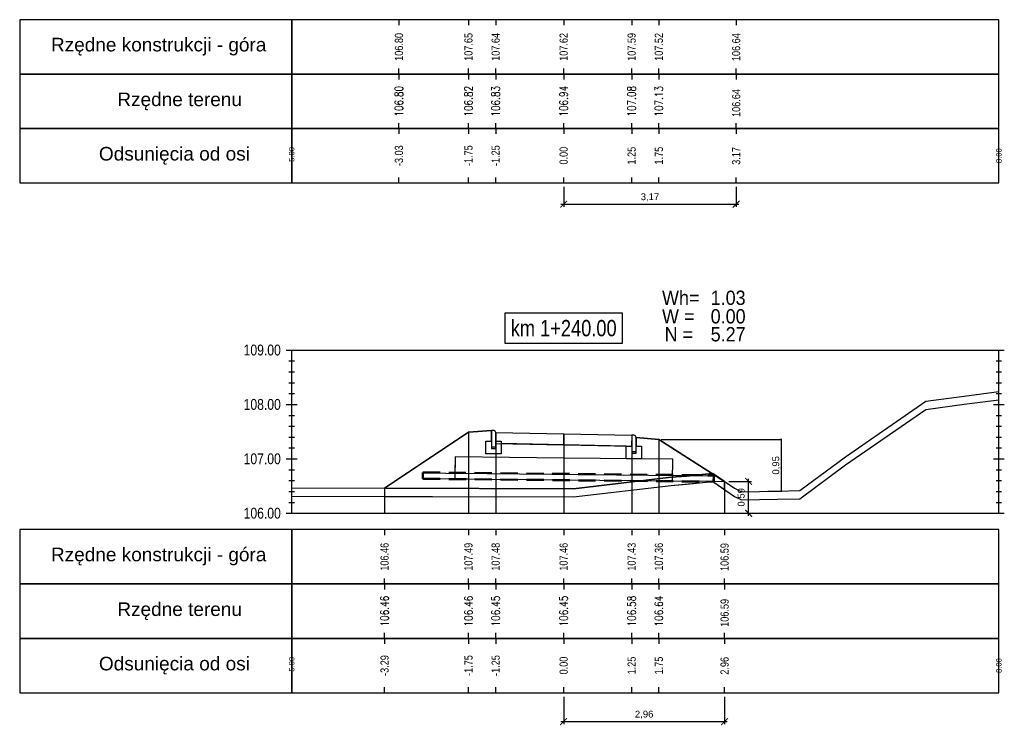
# Model space of a CAD drawing. Extents: x 7537626 to 7538805, y 5722894 to 5725486.
# Tile 63 of 105: x 7538457 to 7538476, y 5725455 to 5725468. Entities that reach past the tile are written whole.
import ezdxf

# ---------------------------------------------------------------- set-up
doc = ezdxf.new("R2010")
doc.units = 0
doc.header["$PDMODE"] = 35
doc.header["$PDSIZE"] = 0.3
doc.linetypes.add('HIDDEN', pattern=[9.525, 6.35, -3.175])
for name, color, linetype in [('C-DROGI-PROFILE', 7, 'Continuous'), ('C-DROGI-PROFILE-ETYKIETY', 7, 'Continuous'), ('C-DROGI-PRZEKROJE-ETYKIETY', 7, 'Continuous'), ('C-POPRZECZKA-przekrój', 2, 'Continuous'), ('C-POPRZECZKA-widok', 1, 'Continuous')]:
    doc.layers.add(name, color=color, linetype=linetype)
for name, color, linetype, true_color in [('C-humus', 7, 'Continuous', 0x003df5), ('C-Teren', 7, 'Continuous', 0x008521), ('poprzeczki', 7, 'Continuous', 0x0000d6)]:
    doc.layers.add(name, color=color, linetype=linetype, true_color=true_color)
doc.layers.add('D-1.pow. hum.', color=7, linetype='Continuous', lineweight=30, plot=False)
doc.layers.add('D-3.nasyp', color=4, linetype='Continuous', lineweight=30, plot=False)
doc.layers.add('D-roboty-ziemne-opis', color=2, linetype='Continuous', lineweight=30)
doc.layers.add('Pom-plan', color=4, linetype='Continuous', plot=False)
doc.styles.add('2mm08', font='arial.ttf', dxfattribs={"width": 0.8})
doc.styles.add('opis_50', font='arial.ttf', dxfattribs={"height": 0.125})
doc.styles.get("Standard").update_dxf_attribs({"font": 'arial.ttf'})
doc.dimstyles.new('OPIS_50', dxfattribs={"dimscale": 0.5, "dimtxt": 0.125, "dimasz": 0.25, "dimexe": 0.1, "dimexo": 0.15, "dimgap": 0.1, "dimtad": 1, "dimzin": 0, "dimtxsty": 'opis_50', "dimblk": 'ARCHTICK', "dimcen": 0.15, "dimdle": 0.1, "dimaunit": 2, "dimadec": 4, "dimazin": 0, "dimtfac": 1, "dimtmove": 0, "dimatfit": 3, "dimfxl": 1, "dimarcsym": 0})

# ---------------------------------------------------------------- blocks, each defined once
blk = doc.blocks.new('_ArchTick')
at = {"color": 0, "linetype": 'ByBlock', "const_width": 0.15}
blk.add_lwpolyline([(-0.5, -0.5), (0.5, 0.5)], dxfattribs=at)
blk = doc.blocks.new('*D2')
at = {"layer": 'Defpoints', "color": 0, "transparency": 16777216}
for p in [(7538469.249, 5725460.643), (7538471.21, 5725459.69), (7538471.471, 5725459.69)]:
    blk.add_point(p, dxfattribs=at)
at = {"layer": 'poprzeczki', "color": 0, "lineweight": -2, "transparency": 16777216}
for p, q in [((7538469.264, 5725460.643), (7538471.481, 5725460.643)), ((7538471.471, 5725460.653), (7538471.471, 5725459.68)), ((7538471.225, 5725459.69), (7538471.481, 5725459.69))]:
    blk.add_line(p, q, dxfattribs=at)
at = {"layer": 'poprzeczki', "color": 0, "lineweight": -2, "transparency": 16777216, "xscale": 0.025, "yscale": 0.025, "zscale": 0.025}
for p, rotation in [((7538471.471, 5725460.643), 90), ((7538471.471, 5725459.69), 270)]:
    blk.add_blockref('_ArchTick', p, dxfattribs=dict(at, rotation=rotation))
at = {"layer": 'poprzeczki', "color": 0, "transparency": 16777216, "insert": (7538471.386, 5725460.167), "char_height": 0.125, "attachment_point": 5, "rotation": 90, "style": 'opis_50'}
blk.add_mtext('0,95', dxfattribs=at)
blk = doc.blocks.new('geokrata')
at = {"layer": 'C-POPRZECZKA-przekrój', "color": 172, "linetype": 'HIDDEN', "lineweight": 50, "ltscale": 0.05, "true_color": 0x0000cc}
for p, q in [((7538464.885, 5725469.743), (7538470.234, 5725469.689)), ((7538464.887, 5725469.627), (7538470.233, 5725469.573))]:
    blk.add_line(p, q, dxfattribs=at)
at = {"layer": 'C-POPRZECZKA-przekrój', "color": 98, "linetype": 'Continuous', "lineweight": 30, "true_color": 0x006100}
for p, q in [((7538464.892, 5725469.735), (7538465.726, 5725469.726)), ((7538464.893, 5725469.635), (7538465.725, 5725469.626)), ((7538469.225, 5725469.591), (7538470.225, 5725469.581))]:
    blk.add_line(p, q, dxfattribs=at)
for points in [[(7538467.479, 5725470.009), (7538465.479, 5725470.029), (7538465.475, 5725469.629), (7538469.475, 5725469.589), (7538469.479, 5725469.989), (7538467.479, 5725470.009), (7538465.479, 5725470.029), (7538465.476, 5725469.729), (7538470.226, 5725469.681)], [(7538464.892, 5725469.735), (7538464.893, 5725469.635)], [(7538470.225, 5725469.581), (7538470.226, 5725469.681)]]:
    blk.add_lwpolyline(points, dxfattribs=at)
at = {"layer": 'C-POPRZECZKA-przekrój', "color": 172, "linetype": 'HIDDEN', "lineweight": 50, "ltscale": 0.05, "true_color": 0x0000cc}
for points in [[(7538464.885, 5725469.743), (7538464.887, 5725469.627)], [(7538470.233, 5725469.573), (7538470.234, 5725469.689)]]:
    blk.add_lwpolyline(points, dxfattribs=at)
blk = doc.blocks.new('*D213')
at = {"layer": 'Defpoints', "color": 0, "transparency": 16777216}
for p in [(7538467.475, 5725465.361), (7538470.646, 5725465.361), (7538470.646, 5725464.969)]:
    blk.add_point(p, dxfattribs=at)
at = {"layer": 'Pom-plan', "color": 0, "lineweight": -2, "transparency": 16777216}
for p, q in [((7538467.475, 5725465.286), (7538467.475, 5725464.919)), ((7538470.646, 5725465.286), (7538470.646, 5725464.919)), ((7538467.425, 5725464.969), (7538470.696, 5725464.969))]:
    blk.add_line(p, q, dxfattribs=at)
at = {"layer": 'Pom-plan', "color": 0, "lineweight": -2, "transparency": 16777216, "xscale": 0.125, "yscale": 0.125, "zscale": 0.125, "rotation": 180}
blk.add_blockref('_ArchTick', (7538467.475, 5725464.969), dxfattribs=at)
at = {"layer": 'Pom-plan', "color": 0, "lineweight": -2, "transparency": 16777216, "xscale": 0.125, "yscale": 0.125, "zscale": 0.125}
blk.add_blockref('_ArchTick', (7538470.646, 5725464.969), dxfattribs=at)
at = {"layer": 'Pom-plan', "color": 0, "transparency": 16777216, "insert": (7538469.061, 5725465.094), "char_height": 0.125, "attachment_point": 5, "style": 'opis_50'}
blk.add_mtext('3,17', dxfattribs=at)
blk = doc.blocks.new('*D214')
at = {"layer": 'Defpoints', "color": 0, "transparency": 16777216}
for p in [(7538470.433, 5725459.872), (7538470.875, 5725459.872), (7538470.433, 5725459.286)]:
    blk.add_point(p, dxfattribs=at)
at = {"layer": 'Pom-plan', "color": 0, "lineweight": -2, "transparency": 16777216}
for p, q in [((7538470.875, 5725459.236), (7538470.875, 5725459.922)), ((7538470.508, 5725459.872), (7538470.925, 5725459.872)), ((7538470.508, 5725459.286), (7538470.925, 5725459.286))]:
    blk.add_line(p, q, dxfattribs=at)
at = {"layer": 'Pom-plan', "color": 0, "lineweight": -2, "transparency": 16777216, "xscale": 0.125, "yscale": 0.125, "zscale": 0.125}
for p, rotation in [((7538470.875, 5725459.872), 90), ((7538470.875, 5725459.286), 270)]:
    blk.add_blockref('_ArchTick', p, dxfattribs=dict(at, rotation=rotation))
at = {"layer": 'Pom-plan', "color": 0, "transparency": 16777216, "insert": (7538470.749, 5725459.579), "char_height": 0.125, "attachment_point": 5, "rotation": 90, "style": 'opis_50'}
blk.add_mtext('0,59', dxfattribs=at)
blk = doc.blocks.new('*D215')
at = {"layer": 'Defpoints', "color": 0, "transparency": 16777216}
for p in [(7538467.475, 5725455.986), (7538470.433, 5725455.986), (7538470.433, 5725455.456)]:
    blk.add_point(p, dxfattribs=at)
at = {"layer": 'Pom-plan', "color": 0, "lineweight": -2, "transparency": 16777216}
for p, q in [((7538467.475, 5725455.911), (7538467.475, 5725455.406)), ((7538470.433, 5725455.911), (7538470.433, 5725455.406)), ((7538467.425, 5725455.456), (7538470.483, 5725455.456))]:
    blk.add_line(p, q, dxfattribs=at)
at = {"layer": 'Pom-plan', "color": 0, "lineweight": -2, "transparency": 16777216, "xscale": 0.125, "yscale": 0.125, "zscale": 0.125, "rotation": 180}
blk.add_blockref('_ArchTick', (7538467.475, 5725455.456), dxfattribs=at)
at = {"layer": 'Pom-plan', "color": 0, "lineweight": -2, "transparency": 16777216, "xscale": 0.125, "yscale": 0.125, "zscale": 0.125}
blk.add_blockref('_ArchTick', (7538470.433, 5725455.456), dxfattribs=at)
at = {"layer": 'Pom-plan', "color": 0, "transparency": 16777216, "insert": (7538468.954, 5725455.581), "char_height": 0.125, "attachment_point": 5, "style": 'opis_50'}
blk.add_mtext('2,96', dxfattribs=at)

msp = doc.modelspace()

# ---------------------------------------------------------------- linework, layer by layer
at = {"layer": 'C-DROGI-PROFILE', "color": 7, "linetype": 'Continuous', "lineweight": -3}
for p, q in [((7538464.447, 5725468.361), (7538464.447, 5725468.261)), ((7538465.725, 5725468.361), (7538465.725, 5725468.261)), ((7538466.225, 5725468.361), (7538466.225, 5725468.261)), ((7538467.475, 5725468.361), (7538467.475, 5725468.261)), ((7538468.725, 5725468.361), (7538468.725, 5725468.261)), ((7538469.225, 5725468.361), (7538469.225, 5725468.261)), ((7538470.646, 5725468.361), (7538470.646, 5725468.261)), ((7538464.447, 5725467.361), (7538464.447, 5725467.461)), ((7538464.447, 5725467.361), (7538464.447, 5725467.261)), ((7538465.725, 5725467.361), (7538465.725, 5725467.461)), ((7538465.725, 5725467.361), (7538465.725, 5725467.261)), ((7538466.225, 5725467.361), (7538466.225, 5725467.461)), ((7538466.225, 5725467.361), (7538466.225, 5725467.261)), ((7538467.475, 5725467.361), (7538467.475, 5725467.461)), ((7538467.475, 5725467.361), (7538467.475, 5725467.261)), ((7538468.725, 5725467.361), (7538468.725, 5725467.461)), ((7538468.725, 5725467.361), (7538468.725, 5725467.261)), ((7538469.225, 5725467.361), (7538469.225, 5725467.461)), ((7538469.225, 5725467.361), (7538469.225, 5725467.261)), ((7538470.646, 5725467.361), (7538470.646, 5725467.461)), ((7538470.646, 5725467.361), (7538470.646, 5725467.261)), ((7538464.447, 5725466.361), (7538464.447, 5725466.461)), ((7538465.725, 5725466.361), (7538465.725, 5725466.461)), ((7538466.225, 5725466.361), (7538466.225, 5725466.461)), ((7538467.475, 5725466.361), (7538467.475, 5725466.461)), ((7538468.725, 5725466.361), (7538468.725, 5725466.461)), ((7538469.225, 5725466.361), (7538469.225, 5725466.461)), ((7538470.646, 5725466.361), (7538470.646, 5725466.461)), ((7538464.447, 5725466.361), (7538464.447, 5725466.261)), ((7538465.725, 5725466.361), (7538465.725, 5725466.261)), ((7538466.225, 5725466.361), (7538466.225, 5725466.261)), ((7538467.475, 5725466.361), (7538467.475, 5725466.261)), ((7538468.725, 5725466.361), (7538468.725, 5725466.261)), ((7538469.225, 5725466.361), (7538469.225, 5725466.261)), ((7538470.646, 5725466.361), (7538470.646, 5725466.261)), ((7538464.447, 5725465.361), (7538464.447, 5725465.461)), ((7538465.725, 5725465.361), (7538465.725, 5725465.461)), ((7538466.225, 5725465.361), (7538466.225, 5725465.461)), ((7538467.475, 5725465.361), (7538467.475, 5725465.461)), ((7538468.725, 5725465.361), (7538468.725, 5725465.461)), ((7538469.225, 5725465.361), (7538469.225, 5725465.461)), ((7538470.646, 5725465.361), (7538470.646, 5725465.461)), ((7538464.183, 5725458.986), (7538464.183, 5725458.886)), ((7538465.725, 5725458.986), (7538465.725, 5725458.886)), ((7538466.225, 5725458.986), (7538466.225, 5725458.886)), ((7538467.475, 5725458.986), (7538467.475, 5725458.886)), ((7538468.725, 5725458.986), (7538468.725, 5725458.886)), ((7538469.225, 5725458.986), (7538469.225, 5725458.886)), ((7538470.433, 5725458.986), (7538470.433, 5725458.886)), ((7538464.183, 5725457.986), (7538464.183, 5725458.086)), ((7538465.725, 5725457.986), (7538465.725, 5725458.086)), ((7538466.225, 5725457.986), (7538466.225, 5725458.086)), ((7538467.475, 5725457.986), (7538467.475, 5725458.086)), ((7538468.725, 5725457.986), (7538468.725, 5725458.086)), ((7538469.225, 5725457.986), (7538469.225, 5725458.086)), ((7538470.433, 5725457.986), (7538470.433, 5725458.086)), ((7538464.183, 5725457.986), (7538464.183, 5725457.886)), ((7538465.725, 5725457.986), (7538465.725, 5725457.886)), ((7538466.225, 5725457.986), (7538466.225, 5725457.886)), ((7538467.475, 5725457.986), (7538467.475, 5725457.886)), ((7538468.725, 5725457.986), (7538468.725, 5725457.886)), ((7538469.225, 5725457.986), (7538469.225, 5725457.886)), ((7538470.433, 5725457.986), (7538470.433, 5725457.886)), ((7538464.183, 5725456.986), (7538464.183, 5725457.086)), ((7538464.183, 5725456.986), (7538464.183, 5725456.886)), ((7538465.725, 5725456.986), (7538465.725, 5725457.086)), ((7538465.725, 5725456.986), (7538465.725, 5725456.886)), ((7538466.225, 5725456.986), (7538466.225, 5725457.086)), ((7538466.225, 5725456.986), (7538466.225, 5725456.886)), ((7538467.475, 5725456.986), (7538467.475, 5725457.086)), ((7538467.475, 5725456.986), (7538467.475, 5725456.886)), ((7538468.725, 5725456.986), (7538468.725, 5725457.086)), ((7538468.725, 5725456.986), (7538468.725, 5725456.886)), ((7538469.225, 5725456.986), (7538469.225, 5725457.086)), ((7538469.225, 5725456.986), (7538469.225, 5725456.886)), ((7538470.433, 5725456.986), (7538470.433, 5725457.086)), ((7538470.433, 5725456.986), (7538470.433, 5725456.886)), ((7538464.183, 5725455.986), (7538464.183, 5725456.086)), ((7538465.725, 5725455.986), (7538465.725, 5725456.086)), ((7538466.225, 5725455.986), (7538466.225, 5725456.086)), ((7538467.475, 5725455.986), (7538467.475, 5725456.086)), ((7538468.725, 5725455.986), (7538468.725, 5725456.086)), ((7538469.225, 5725455.986), (7538469.225, 5725456.086)), ((7538470.433, 5725455.986), (7538470.433, 5725456.086))]:
    msp.add_line(p, q, dxfattribs=at)
at = {"layer": 'C-DROGI-PROFILE', "color": 1, "linetype": 'Continuous', "lineweight": -3}
for points in [[(7538462.475, 5725467.361), (7538462.475, 5725468.361), (7538457.475, 5725468.361), (7538457.475, 5725467.361)], [(7538462.475, 5725467.361), (7538475.475, 5725467.361), (7538475.475, 5725468.361), (7538462.475, 5725468.361)], [(7538462.475, 5725466.361), (7538462.475, 5725467.361), (7538457.475, 5725467.361), (7538457.475, 5725466.361)], [(7538462.475, 5725466.361), (7538475.475, 5725466.361), (7538475.475, 5725467.361), (7538462.475, 5725467.361)], [(7538462.475, 5725465.361), (7538462.475, 5725466.361), (7538457.475, 5725466.361), (7538457.475, 5725465.361)], [(7538462.475, 5725465.361), (7538475.475, 5725465.361), (7538475.475, 5725466.361), (7538462.475, 5725466.361)], [(7538462.475, 5725457.986), (7538462.475, 5725458.986), (7538457.475, 5725458.986), (7538457.475, 5725457.986)], [(7538462.475, 5725457.986), (7538475.475, 5725457.986), (7538475.475, 5725458.986), (7538462.475, 5725458.986)], [(7538462.475, 5725456.986), (7538462.475, 5725457.986), (7538457.475, 5725457.986), (7538457.475, 5725456.986)], [(7538462.475, 5725456.986), (7538475.475, 5725456.986), (7538475.475, 5725457.986), (7538462.475, 5725457.986)], [(7538462.475, 5725455.986), (7538462.475, 5725456.986), (7538457.475, 5725456.986), (7538457.475, 5725455.986)], [(7538462.475, 5725455.986), (7538475.475, 5725455.986), (7538475.475, 5725456.986), (7538462.475, 5725456.986)]]:
    msp.add_3dface(points, dxfattribs=at)
at = {"layer": 'C-DROGI-PRZEKROJE-ETYKIETY', "color": 1, "linetype": 'Continuous', "lineweight": -3}
for p, q in [((7538465.725, 5725460.775), (7538465.725, 5725459.286)), ((7538466.225, 5725460.769), (7538466.225, 5725459.286)), ((7538467.475, 5725460.744), (7538467.475, 5725459.286)), ((7538468.725, 5725460.719), (7538468.725, 5725459.286)), ((7538469.225, 5725460.645), (7538469.225, 5725459.286)), ((7538464.183, 5725459.747), (7538464.183, 5725459.286))]:
    msp.add_line(p, q, dxfattribs=at)
msp.add_lwpolyline([(7538470.433, 5725459.872), (7538470.433, 5725459.286)], dxfattribs=at)
at = {"layer": 'C-humus'}
for p, q in [((7538474.84, 5725461.29), (7538475.475, 5725461.372)), ((7538472.654, 5725460.176), (7538474.131, 5725461.195)), ((7538474.131, 5725461.195), (7538474.84, 5725461.29)), ((7538471.818, 5725459.552), (7538472.654, 5725460.176)), ((7538467.653, 5725459.586), (7538469.449, 5725459.799)), ((7538469.449, 5725459.799), (7538469.731, 5725459.821)), ((7538469.731, 5725459.821), (7538470.218, 5725459.87)), ((7538470.218, 5725459.87), (7538470.617, 5725459.595)), ((7538462.475, 5725459.603), (7538467.653, 5725459.586)), ((7538470.617, 5725459.595), (7538470.745, 5725459.532)), ((7538470.745, 5725459.532), (7538471.405, 5725459.544)), ((7538471.405, 5725459.544), (7538471.818, 5725459.552))]:
    msp.add_line(p, q, dxfattribs=at)
at = {"layer": 'C-POPRZECZKA-przekrój', "color": 2, "linetype": 'Continuous', "lineweight": -3}
for p, q in [((7538465.725, 5725460.775), (7538466.145, 5725460.809)), ((7538466.185, 5725460.809), (7538466.145, 5725460.809)), ((7538466.145, 5725460.809), (7538466.145, 5725460.479)), ((7538466.19, 5725460.809), (7538466.185, 5725460.809)), ((7538466.199, 5725460.806), (7538466.19, 5725460.809)), ((7538466.207, 5725460.802), (7538466.199, 5725460.806)), ((7538466.213, 5725460.797), (7538466.207, 5725460.802)), ((7538466.218, 5725460.792), (7538466.213, 5725460.797)), ((7538466.222, 5725460.785), (7538466.218, 5725460.792)), ((7538466.224, 5725460.776), (7538466.222, 5725460.785)), ((7538464.183, 5725459.747), (7538465.725, 5725460.775)), ((7538466.045, 5725460.379), (7538466.045, 5725460.609)), ((7538466.045, 5725460.609), (7538466.145, 5725460.609)), ((7538466.145, 5725460.609), (7538466.145, 5725460.509)), ((7538466.225, 5725460.769), (7538466.224, 5725460.776)), ((7538466.225, 5725460.769), (7538467.475, 5725460.744)), ((7538466.225, 5725460.769), (7538466.226, 5725460.569)), ((7538466.225, 5725460.479), (7538466.225, 5725460.769)), ((7538466.225, 5725460.769), (7538466.225, 5725460.609)), ((7538466.225, 5725460.609), (7538466.325, 5725460.609)), ((7538466.325, 5725460.609), (7538466.325, 5725460.379)), ((7538467.475, 5725460.544), (7538467.475, 5725460.744)), ((7538467.475, 5725460.744), (7538468.725, 5725460.719)), ((7538468.725, 5725460.719), (7538468.724, 5725460.519)), ((7538468.765, 5725460.719), (7538468.725, 5725460.719)), ((7538468.725, 5725460.719), (7538468.725, 5725460.389)), ((7538468.77, 5725460.719), (7538468.765, 5725460.719)), ((7538468.779, 5725460.716), (7538468.77, 5725460.719)), ((7538468.787, 5725460.712), (7538468.779, 5725460.716)), ((7538468.793, 5725460.707), (7538468.787, 5725460.712)), ((7538468.798, 5725460.702), (7538468.793, 5725460.707)), ((7538468.802, 5725460.695), (7538468.798, 5725460.702)), ((7538468.804, 5725460.686), (7538468.802, 5725460.695)), ((7538468.805, 5725460.679), (7538468.804, 5725460.686)), ((7538468.805, 5725460.389), (7538468.805, 5725460.679)), ((7538468.805, 5725460.679), (7538468.805, 5725460.519)), ((7538468.805, 5725460.679), (7538469.225, 5725460.645)), ((7538469.225, 5725460.645), (7538470.433, 5725459.872)), ((7538466.145, 5725460.509), (7538466.225, 5725460.509)), ((7538466.145, 5725460.479), (7538466.225, 5725460.479)), ((7538466.226, 5725460.569), (7538467.475, 5725460.544)), ((7538467.475, 5725460.544), (7538468.724, 5725460.519)), ((7538468.625, 5725460.289), (7538468.625, 5725460.519)), ((7538468.625, 5725460.519), (7538468.725, 5725460.519)), ((7538468.725, 5725460.519), (7538468.725, 5725460.419)), ((7538468.725, 5725460.419), (7538468.805, 5725460.419)), ((7538468.805, 5725460.519), (7538468.905, 5725460.519)), ((7538468.905, 5725460.519), (7538468.905, 5725460.289)), ((7538466.325, 5725460.379), (7538466.045, 5725460.379)), ((7538468.905, 5725460.289), (7538468.625, 5725460.289)), ((7538468.725, 5725460.389), (7538468.805, 5725460.389))]:
    msp.add_line(p, q, dxfattribs=at)
at = {"layer": 'C-POPRZECZKA-przekrój'}
msp.add_lwpolyline([(7538470.225, 5725459.874), (7538470.433, 5725459.872)], dxfattribs=at)
at = {"layer": 'C-POPRZECZKA-widok', "color": 1, "linetype": 'Continuous', "lineweight": -3}
for p, q in [((7538462.375, 5725462.286), (7538475.575, 5725462.286)), ((7538462.475, 5725459.286), (7538462.475, 5725462.286)), ((7538475.475, 5725459.286), (7538475.475, 5725462.286)), ((7538462.425, 5725462.086), (7538462.525, 5725462.086)), ((7538475.425, 5725462.086), (7538475.525, 5725462.086)), ((7538462.425, 5725461.886), (7538462.525, 5725461.886)), ((7538475.425, 5725461.886), (7538475.525, 5725461.886)), ((7538462.425, 5725461.686), (7538462.525, 5725461.686)), ((7538475.425, 5725461.686), (7538475.525, 5725461.686)), ((7538462.425, 5725461.486), (7538462.525, 5725461.486)), ((7538475.425, 5725461.486), (7538475.525, 5725461.486)), ((7538462.375, 5725461.286), (7538462.575, 5725461.286)), ((7538462.425, 5725461.286), (7538462.525, 5725461.286)), ((7538475.375, 5725461.286), (7538475.575, 5725461.286)), ((7538475.425, 5725461.286), (7538475.525, 5725461.286)), ((7538462.425, 5725461.086), (7538462.525, 5725461.086)), ((7538475.425, 5725461.086), (7538475.525, 5725461.086)), ((7538462.425, 5725460.886), (7538462.525, 5725460.886)), ((7538475.425, 5725460.886), (7538475.525, 5725460.886)), ((7538462.425, 5725460.686), (7538462.525, 5725460.686)), ((7538475.425, 5725460.686), (7538475.525, 5725460.686)), ((7538462.425, 5725460.486), (7538462.525, 5725460.486)), ((7538475.425, 5725460.486), (7538475.525, 5725460.486)), ((7538462.375, 5725460.286), (7538462.575, 5725460.286)), ((7538462.425, 5725460.286), (7538462.525, 5725460.286)), ((7538475.375, 5725460.286), (7538475.575, 5725460.286)), ((7538475.425, 5725460.286), (7538475.525, 5725460.286)), ((7538462.425, 5725460.086), (7538462.525, 5725460.086)), ((7538475.425, 5725460.086), (7538475.525, 5725460.086)), ((7538462.425, 5725459.886), (7538462.525, 5725459.886)), ((7538475.425, 5725459.886), (7538475.525, 5725459.886)), ((7538462.425, 5725459.686), (7538462.525, 5725459.686)), ((7538475.425, 5725459.686), (7538475.525, 5725459.686)), ((7538462.425, 5725459.486), (7538462.525, 5725459.486)), ((7538475.425, 5725459.486), (7538475.525, 5725459.486)), ((7538462.375, 5725459.286), (7538475.575, 5725459.286))]:
    msp.add_line(p, q, dxfattribs=at)
at = {"layer": 'C-POPRZECZKA-widok', "color": 3, "linetype": 'Continuous', "lineweight": -3}
msp.add_3dface([(7538466.395, 5725462.411), (7538468.555, 5725462.411), (7538468.555, 5725462.968), (7538466.395, 5725462.968)], dxfattribs=at)
at = {"layer": 'C-Teren'}
for p, q in [((7538474.84, 5725461.44), (7538475.475, 5725461.522)), ((7538472.654, 5725460.326), (7538474.131, 5725461.345)), ((7538474.131, 5725461.345), (7538474.84, 5725461.44)), ((7538471.818, 5725459.702), (7538472.654, 5725460.326)), ((7538467.653, 5725459.736), (7538469.449, 5725459.949)), ((7538469.449, 5725459.949), (7538469.731, 5725459.971)), ((7538469.731, 5725459.971), (7538470.218, 5725460.02)), ((7538470.218, 5725460.02), (7538470.617, 5725459.745)), ((7538462.475, 5725459.753), (7538467.653, 5725459.736)), ((7538470.617, 5725459.745), (7538470.745, 5725459.682)), ((7538470.745, 5725459.682), (7538471.405, 5725459.694)), ((7538471.405, 5725459.694), (7538471.818, 5725459.702))]:
    msp.add_line(p, q, dxfattribs=at)
at = {"layer": 'D-1.pow. hum.'}
msp.add_lwpolyline([(7538464.183, 5725459.747), (7538464.182, 5725459.597), (7538467.653, 5725459.586), (7538469.449, 5725459.799), (7538470.218, 5725459.87), (7538470.433, 5725459.722), (7538470.433, 5725459.872), (7538470.218, 5725460.02), (7538469.402, 5725459.943), (7538467.653, 5725459.736), (7538464.183, 5725459.747)], dxfattribs=at)
at = {"layer": 'D-3.nasyp'}
msp.add_lwpolyline([(7538466.045, 5725460.379), (7538466.045, 5725460.609), (7538466.145, 5725460.609), (7538466.145, 5725460.809), (7538465.725, 5725460.775), (7538464.183, 5725459.747), (7538464.183, 5725459.597), (7538467.653, 5725459.586), (7538469.449, 5725459.799), (7538470.218, 5725459.87), (7538470.433, 5725459.722), (7538470.434, 5725459.872), (7538469.225, 5725460.645), (7538468.805, 5725460.679), (7538468.805, 5725460.519), (7538468.905, 5725460.519), (7538468.905, 5725460.287), (7538468.625, 5725460.287), (7538468.625, 5725460.521), (7538466.325, 5725460.567), (7538466.325, 5725460.379), (7538466.045, 5725460.379)], dxfattribs=at)

# ---------------------------------------------------------------- block references
at = {"layer": 'C-POPRZECZKA-przekrój'}
msp.add_blockref('geokrata', (0, -9.707), dxfattribs=at)

# ---------------------------------------------------------------- texts
at = {"layer": 'C-DROGI-PROFILE', "color": 2}
for s, p in [('Rzędne konstrukcji - góra', (7538458.05, 5725467.778)), ('Rzędne terenu', (7538459.27, 5725466.772)), ('Odsunięcia od osi', (7538458.931, 5725465.772)), ('Rzędne konstrukcji - góra', (7538458.05, 5725458.403)), ('Rzędne terenu', (7538459.27, 5725457.397)), ('Odsunięcia od osi', (7538458.931, 5725456.397))]:
    msp.add_text(s, height=0.25, dxfattribs=at).set_placement(p)
at = {"layer": 'C-DROGI-PROFILE-ETYKIETY', "color": 1, "style": '2mm08', "width": 0.8}
for s, p in [('106.64', (7538470.72, 5725467.6)), ('106.64', (7538470.721, 5725466.573)), ('3.17', (7538470.72, 5725465.693)), ('106.59', (7538470.507, 5725458.225)), ('106.59', (7538470.508, 5725457.198)), ('2.96', (7538470.507, 5725456.318))]:
    msp.add_text(s, height=0.15, rotation=90, dxfattribs=at).set_placement(p)
at = {"layer": 'C-DROGI-PROFILE-ETYKIETY', "color": 1, "linetype": 'Continuous', "lineweight": -3, "char_height": 0.15, "attachment_point": 5, "rotation": 90, "style": '2mm08'}
for s, insert in [('106.80', (7538464.447, 5725467.861)), ('107.65', (7538465.725, 5725467.861)), ('107.64', (7538466.225, 5725467.861)), ('107.62', (7538467.475, 5725467.861)), ('107.59', (7538468.725, 5725467.861)), ('107.52', (7538469.225, 5725467.861)), ('{\\Fsimplex.shx|c238;106.80}', (7538464.447, 5725466.861)), ('{\\Fsimplex.shx|c238;106.82}', (7538465.725, 5725466.861)), ('{\\Fsimplex.shx|c238;106.83}', (7538466.225, 5725466.861)), ('{\\Fsimplex.shx|c238;106.94}', (7538467.475, 5725466.861)), ('{\\Fsimplex.shx|c238;107.08}', (7538468.725, 5725466.861)), ('{\\Fsimplex.shx|c238;107.13}', (7538469.225, 5725466.861)), ('-3.03', (7538464.447, 5725465.861)), ('-1.75', (7538465.725, 5725465.861)), ('-1.25', (7538466.225, 5725465.861)), ('0.00', (7538467.475, 5725465.861)), ('1.25', (7538468.725, 5725465.861)), ('1.75', (7538469.225, 5725465.861)), ('106.46', (7538464.183, 5725458.486)), ('107.48', (7538466.225, 5725458.486)), ('107.46', (7538467.475, 5725458.486)), ('107.36', (7538469.225, 5725458.486)), ('107.49', (7538465.725, 5725458.486)), ('107.43', (7538468.725, 5725458.486)), ('{\\Fsimplex.shx|c238;106.46}', (7538464.183, 5725457.486)), ('{\\Fsimplex.shx|c238;106.46}', (7538465.725, 5725457.486)), ('{\\Fsimplex.shx|c238;106.45}', (7538466.225, 5725457.486)), ('{\\Fsimplex.shx|c238;106.45}', (7538467.475, 5725457.486)), ('{\\Fsimplex.shx|c238;106.58}', (7538468.725, 5725457.486)), ('{\\Fsimplex.shx|c238;106.64}', (7538469.225, 5725457.486)), ('-3.29', (7538464.183, 5725456.486)), ('-1.75', (7538465.725, 5725456.486)), ('-1.25', (7538466.225, 5725456.486)), ('0.00', (7538467.475, 5725456.486)), ('1.25', (7538468.725, 5725456.486)), ('1.75', (7538469.225, 5725456.486))]:
    msp.add_mtext(s, dxfattribs=dict(at, insert=insert))
at = {"layer": 'C-DROGI-PROFILE-ETYKIETY', "color": 7, "linetype": 'Continuous', "lineweight": -3, "char_height": 0.1, "attachment_point": 5, "rotation": 90, "style": '2mm08'}
for s, insert in [('-5.00', (7538462.475, 5725465.861)), ('8.00', (7538475.475, 5725465.861)), ('-5.00', (7538462.475, 5725456.486)), ('8.00', (7538475.475, 5725456.486))]:
    msp.add_mtext(s, dxfattribs=dict(at, insert=insert))
at = {"layer": 'C-POPRZECZKA-widok', "color": 3, "linetype": 'Continuous', "lineweight": -3, "insert": (7538467.475, 5725462.536), "char_height": 0.3, "attachment_point": 8, "style": '2mm08'}
msp.add_mtext('km 1+240.00', dxfattribs=at)
at = {"layer": 'C-POPRZECZKA-widok', "color": 1, "linetype": 'Continuous', "lineweight": -3, "char_height": 0.2, "attachment_point": 6, "style": '2mm08'}
for s, insert in [('109.00', (7538462.275, 5725462.286)), ('108.00', (7538462.275, 5725461.286)), ('107.00', (7538462.275, 5725460.286)), ('106.00', (7538462.275, 5725459.286))]:
    msp.add_mtext(s, dxfattribs=dict(at, insert=insert))
at = {"layer": 'D-roboty-ziemne-opis', "lineweight": 25, "width": 0.9}
for s, p in [('Wh=', (7538469.283, 5725463.117)), ('1.03', (7538470.177, 5725463.117)), ('W =', (7538469.283, 5725462.776)), ('0.00', (7538470.177, 5725462.776)), ('N =', (7538469.331, 5725462.446)), ('5.27', (7538470.177, 5725462.446))]:
    msp.add_text(s, height=0.2625, dxfattribs=at).set_placement(p)

# ---------------------------------------------------------------- dimensions: what is measured, and where the dimension line sits
at = {"layer": 'Pom-plan'}
for base, p1, p2, picture, middle in [((7538470.646, 5725464.969), (7538467.475, 5725465.361), (7538470.646, 5725465.361), '*D213', (7538469.061, 5725465.094)), ((7538470.433, 5725455.456), (7538467.475, 5725455.986), (7538470.433, 5725455.986), '*D215', (7538468.954, 5725455.581))]:
    dim = msp.add_linear_dim(base=base, p1=p1, p2=p2, dimstyle='OPIS_50', dxfattribs=at)
    dim.commit()
    dim.dimension.update_dxf_attribs({"geometry": picture, "text_midpoint": middle})
dim = msp.add_linear_dim(base=(7538470.875, 5725459.872), p1=(7538470.433, 5725459.286), p2=(7538470.433, 5725459.872), angle=90, dimstyle='OPIS_50', dxfattribs=at)
dim.commit()
dim.dimension.update_dxf_attribs({"geometry": '*D214', "text_midpoint": (7538470.749, 5725459.579)})
at = {"layer": 'poprzeczki'}
dim = msp.add_linear_dim(base=(7538471.471, 5725459.69), p1=(7538469.249, 5725460.643), p2=(7538471.21, 5725459.69), angle=90, dimstyle='OPIS_50', override={"dimscale": 0.1}, dxfattribs=at)
dim.commit()
dim.dimension.update_dxf_attribs({"geometry": '*D2', "text_midpoint": (7538471.386, 5725460.167)})

doc.saveas('drawing.dxf')
